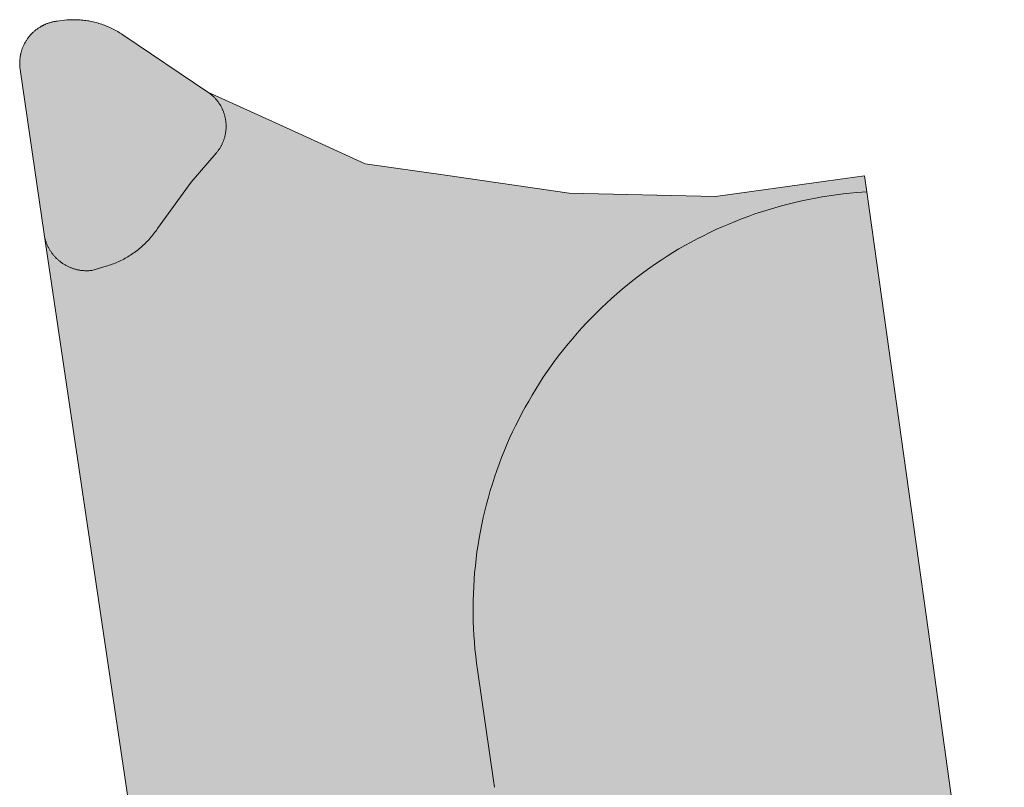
# Model space of a CAD drawing. Extents: x 97094 to 109644, y 463509 to 471969.
# Tile 37 of 256: x 99565 to 99575, y 467490 to 467498. Entities that reach past the tile are written whole.
import ezdxf

# ---------------------------------------------------------------- set-up
doc = ezdxf.new("R2010")
doc.units = 0
doc.layers.add('109 Onkruidbestrijding elementen', color=6, linetype='Continuous', lineweight=20, true_color=0xff00ff)

msp = doc.modelspace()

# ---------------------------------------------------------------- hatches: boundary and pattern name
at = {"layer": '109 Onkruidbestrijding elementen', "true_color": 0xff00ff}
for points in [[(99566.561, 467497.273), (99565.664, 467497.877), (99565.651, 467497.886), (99565.638, 467497.894), (99565.625, 467497.902), (99565.611, 467497.91), (99565.598, 467497.918), (99565.584, 467497.925), (99565.57, 467497.932), (99565.557, 467497.939), (99565.543, 467497.946), (99565.528, 467497.953), (99565.514, 467497.959), (99565.5, 467497.965), (99565.486, 467497.971), (99565.471, 467497.977), (99565.456, 467497.982), (99565.442, 467497.987), (99565.427, 467497.992), (99565.412, 467497.996), (99565.397, 467498.001), (99565.382, 467498.005), (99565.367, 467498.009), (99565.352, 467498.012), (99565.337, 467498.016), (99565.322, 467498.019), (99565.306, 467498.022), (99565.291, 467498.024), (99565.276, 467498.027), (99565.26, 467498.029), (99565.245, 467498.03), (99565.229, 467498.032), (99565.214, 467498.033), (99565.198, 467498.034), (99565.183, 467498.035), (99565.167, 467498.035), (99565.152, 467498.036), (99565.136, 467498.036), (99565.121, 467498.035), (99565.105, 467498.035), (99565.09, 467498.034), (99565.074, 467498.033), (99564.974, 467498.021), (99564.967, 467498.02), (99564.959, 467498.019), (99564.952, 467498.018), (99564.944, 467498.017), (99564.937, 467498.015), (99564.93, 467498.014), (99564.922, 467498.012), (99564.915, 467498.01), (99564.908, 467498.008), (99564.901, 467498.006), (99564.894, 467498.004), (99564.887, 467498.002), (99564.879, 467498), (99564.872, 467497.997), (99564.865, 467497.994), (99564.858, 467497.992), (99564.851, 467497.989), (99564.845, 467497.986), (99564.838, 467497.983), (99564.831, 467497.98), (99564.824, 467497.976), (99564.818, 467497.973), (99564.811, 467497.969), (99564.805, 467497.966), (99564.798, 467497.962), (99564.792, 467497.958), (99564.785, 467497.954), (99564.779, 467497.95), (99564.773, 467497.946), (99564.767, 467497.942), (99564.761, 467497.937), (99564.755, 467497.933), (99564.749, 467497.928), (99564.743, 467497.924), (99564.737, 467497.919), (99564.731, 467497.914), (99564.726, 467497.909), (99564.72, 467497.904), (99564.715, 467497.899), (99564.71, 467497.894), (99564.704, 467497.889), (99564.699, 467497.883), (99564.694, 467497.878), (99564.689, 467497.872), (99564.684, 467497.866), (99564.679, 467497.861), (99564.675, 467497.855), (99564.67, 467497.849), (99564.666, 467497.843), (99564.661, 467497.837), (99564.657, 467497.831), (99564.653, 467497.825), (99564.648, 467497.818), (99564.644, 467497.812), (99564.641, 467497.806), (99564.637, 467497.799), (99564.633, 467497.793), (99564.63, 467497.786), (99564.626, 467497.78), (99564.623, 467497.773), (99564.62, 467497.766), (99564.616, 467497.759), (99564.613, 467497.753), (99564.611, 467497.746), (99564.608, 467497.739), (99564.605, 467497.732), (99564.603, 467497.725), (99564.6, 467497.718), (99564.598, 467497.71), (99564.596, 467497.703), (99564.594, 467497.696), (99564.592, 467497.689), (99564.59, 467497.682), (99564.588, 467497.674), (99564.587, 467497.667), (99564.585, 467497.66), (99564.584, 467497.652), (99564.583, 467497.645), (99564.581, 467497.638), (99564.581, 467497.63), (99564.58, 467497.623), (99564.579, 467497.615), (99564.578, 467497.608), (99564.578, 467497.6), (99564.578, 467497.593), (99564.577, 467497.586), (99564.577, 467497.578), (99564.577, 467497.571), (99564.577, 467497.563), (99564.578, 467497.556), (99564.578, 467497.548), (99564.579, 467497.541), (99564.579, 467497.533), (99564.58, 467497.526), (99564.581, 467497.518), (99564.582, 467497.511), (99564.835, 467495.775), (99564.836, 467495.768), (99564.837, 467495.76), (99564.839, 467495.753), (99564.84, 467495.745), (99564.842, 467495.738), (99564.844, 467495.731), (99564.846, 467495.723), (99564.848, 467495.716), (99564.85, 467495.709), (99564.852, 467495.702), (99564.855, 467495.695), (99564.857, 467495.688), (99564.86, 467495.681), (99564.862, 467495.674), (99564.865, 467495.667), (99564.868, 467495.66), (99564.871, 467495.653), (99564.875, 467495.646), (99564.878, 467495.639), (99564.881, 467495.633), (99564.885, 467495.626), (99564.888, 467495.619), (99564.892, 467495.613), (99564.896, 467495.606), (99564.9, 467495.6), (99564.904, 467495.594), (99564.908, 467495.587), (99564.912, 467495.581), (99564.917, 467495.575), (99564.921, 467495.569), (99564.926, 467495.563), (99564.931, 467495.557), (99564.935, 467495.551), (99564.94, 467495.546), (99564.945, 467495.54), (99564.95, 467495.534), (99564.955, 467495.529), (99564.961, 467495.523), (99564.966, 467495.518), (99564.971, 467495.513), (99564.977, 467495.508), (99564.983, 467495.503), (99564.988, 467495.498), (99564.994, 467495.493), (99565, 467495.488), (99565.006, 467495.484), (99565.012, 467495.479), (99565.018, 467495.475), (99565.024, 467495.47), (99565.03, 467495.466), (99565.036, 467495.462), (99565.043, 467495.458), (99565.049, 467495.454), (99565.056, 467495.45), (99565.062, 467495.446), (99565.069, 467495.443), (99565.075, 467495.439), (99565.082, 467495.436), (99565.089, 467495.432), (99565.096, 467495.429), (99565.103, 467495.426), (99565.109, 467495.423), (99565.116, 467495.42), (99565.123, 467495.418), (99565.131, 467495.415), (99565.138, 467495.413), (99565.145, 467495.41), (99565.152, 467495.408), (99565.159, 467495.406), (99565.166, 467495.404), (99565.174, 467495.402), (99565.181, 467495.4), (99565.188, 467495.399), (99565.196, 467495.397), (99565.203, 467495.396), (99565.211, 467495.395), (99565.218, 467495.393), (99565.225, 467495.392), (99565.233, 467495.391), (99565.24, 467495.391), (99565.248, 467495.39), (99565.255, 467495.39), (99565.263, 467495.389), (99565.27, 467495.389), (99565.278, 467495.389), (99565.285, 467495.389), (99565.293, 467495.389), (99565.301, 467495.389), (99565.308, 467495.389), (99565.316, 467495.39), (99565.323, 467495.39), (99565.331, 467495.391), (99565.338, 467495.392), (99565.489, 467495.436), (99565.505, 467495.441), (99565.521, 467495.446), (99565.537, 467495.451), (99565.553, 467495.457), (99565.568, 467495.463), (99565.584, 467495.469), (99565.599, 467495.475), (99565.615, 467495.482), (99565.63, 467495.489), (99565.645, 467495.496), (99565.66, 467495.504), (99565.675, 467495.512), (99565.69, 467495.52), (99565.704, 467495.528), (99565.719, 467495.536), (99565.733, 467495.545), (99565.747, 467495.554), (99565.761, 467495.563), (99565.775, 467495.573), (99565.789, 467495.582), (99565.802, 467495.592), (99565.816, 467495.602), (99565.829, 467495.613), (99565.842, 467495.624), (99565.854, 467495.634), (99565.867, 467495.645), (99565.879, 467495.657), (99565.892, 467495.668), (99565.904, 467495.68), (99565.915, 467495.692), (99565.927, 467495.704), (99565.938, 467495.716), (99565.95, 467495.729), (99565.961, 467495.741), (99565.971, 467495.754), (99565.982, 467495.767), (99565.992, 467495.78), (99566.002, 467495.794), (99566.012, 467495.807), (99566.022, 467495.821), (99566.031, 467495.835), (99566.385, 467496.322), (99566.648, 467496.627), (99566.653, 467496.633), (99566.657, 467496.638), (99566.662, 467496.644), (99566.666, 467496.649), (99566.67, 467496.655), (99566.675, 467496.661), (99566.679, 467496.667), (99566.683, 467496.673), (99566.687, 467496.679), (99566.69, 467496.685), (99566.694, 467496.692), (99566.698, 467496.698), (99566.701, 467496.704), (99566.705, 467496.71), (99566.708, 467496.717), (99566.711, 467496.723), (99566.714, 467496.73), (99566.717, 467496.737), (99566.72, 467496.743), (99566.723, 467496.75), (99566.725, 467496.757), (99566.728, 467496.763), (99566.73, 467496.77), (99566.733, 467496.777), (99566.735, 467496.784), (99566.737, 467496.791), (99566.739, 467496.798), (99566.741, 467496.805), (99566.742, 467496.812), (99566.744, 467496.819), (99566.745, 467496.826), (99566.747, 467496.833), (99566.748, 467496.84), (99566.749, 467496.847), (99566.75, 467496.854), (99566.751, 467496.862), (99566.752, 467496.869), (99566.752, 467496.876), (99566.753, 467496.883), (99566.753, 467496.89), (99566.754, 467496.898), (99566.754, 467496.905), (99566.754, 467496.912), (99566.754, 467496.919), (99566.754, 467496.926), (99566.753, 467496.934), (99566.753, 467496.941), (99566.752, 467496.948), (99566.752, 467496.955), (99566.751, 467496.962), (99566.75, 467496.97), (99566.749, 467496.977), (99566.748, 467496.984), (99566.747, 467496.991), (99566.745, 467496.998), (99566.744, 467497.005), (99566.742, 467497.012), (99566.74, 467497.019), (99566.739, 467497.026), (99566.737, 467497.033), (99566.735, 467497.04), (99566.732, 467497.047), (99566.73, 467497.054), (99566.728, 467497.061), (99566.725, 467497.067), (99566.722, 467497.074), (99566.72, 467497.081), (99566.717, 467497.087), (99566.714, 467497.094), (99566.711, 467497.101), (99566.708, 467497.107), (99566.704, 467497.113), (99566.701, 467497.12), (99566.697, 467497.126), (99566.694, 467497.132), (99566.69, 467497.139), (99566.686, 467497.145), (99566.682, 467497.151), (99566.678, 467497.157), (99566.674, 467497.163), (99566.67, 467497.169), (99566.666, 467497.174), (99566.661, 467497.18), (99566.657, 467497.186), (99566.652, 467497.191), (99566.647, 467497.197), (99566.643, 467497.202), (99566.638, 467497.208), (99566.633, 467497.213), (99566.628, 467497.218), (99566.623, 467497.223), (99566.617, 467497.228), (99566.612, 467497.233), (99566.607, 467497.238), (99566.601, 467497.242), (99566.596, 467497.247), (99566.59, 467497.252), (99566.584, 467497.256), (99566.579, 467497.26), (99566.573, 467497.265), (99566.567, 467497.269), (99566.561, 467497.273)], [(99566.031, 467495.835), (99566.022, 467495.821), (99566.012, 467495.807), (99566.002, 467495.794), (99565.992, 467495.78), (99565.982, 467495.767), (99565.971, 467495.754), (99565.961, 467495.741), (99565.95, 467495.729), (99565.938, 467495.716), (99565.927, 467495.704), (99565.915, 467495.692), (99565.904, 467495.68), (99565.892, 467495.668), (99565.879, 467495.657), (99565.867, 467495.645), (99565.854, 467495.634), (99565.842, 467495.624), (99565.829, 467495.613), (99565.816, 467495.602), (99565.802, 467495.592), (99565.789, 467495.582), (99565.775, 467495.573), (99565.761, 467495.563), (99565.747, 467495.554), (99565.733, 467495.545), (99565.719, 467495.536), (99565.704, 467495.528), (99565.69, 467495.52), (99565.675, 467495.512), (99565.66, 467495.504), (99565.645, 467495.496), (99565.63, 467495.489), (99565.615, 467495.482), (99565.599, 467495.475), (99565.584, 467495.469), (99565.568, 467495.463), (99565.553, 467495.457), (99565.537, 467495.451), (99565.521, 467495.446), (99565.505, 467495.441), (99565.489, 467495.436), (99565.338, 467495.392), (99565.331, 467495.391), (99565.323, 467495.39), (99565.316, 467495.39), (99565.308, 467495.389), (99565.301, 467495.389), (99565.293, 467495.389), (99565.285, 467495.389), (99565.278, 467495.389), (99565.27, 467495.389), (99565.263, 467495.389), (99565.255, 467495.39), (99565.248, 467495.39), (99565.24, 467495.391), (99565.233, 467495.391), (99565.225, 467495.392), (99565.218, 467495.393), (99565.211, 467495.395), (99565.203, 467495.396), (99565.196, 467495.397), (99565.188, 467495.399), (99565.181, 467495.4), (99565.174, 467495.402), (99565.166, 467495.404), (99565.159, 467495.406), (99565.152, 467495.408), (99565.145, 467495.41), (99565.138, 467495.413), (99565.131, 467495.415), (99565.123, 467495.418), (99565.116, 467495.42), (99565.109, 467495.423), (99565.103, 467495.426), (99565.096, 467495.429), (99565.089, 467495.432), (99565.082, 467495.436), (99565.075, 467495.439), (99565.069, 467495.443), (99565.062, 467495.446), (99565.056, 467495.45), (99565.049, 467495.454), (99565.043, 467495.458), (99565.036, 467495.462), (99565.03, 467495.466), (99565.024, 467495.47), (99565.018, 467495.475), (99565.012, 467495.479), (99565.006, 467495.484), (99565, 467495.488), (99564.994, 467495.493), (99564.988, 467495.498), (99564.983, 467495.503), (99564.977, 467495.508), (99564.971, 467495.513), (99564.966, 467495.518), (99564.961, 467495.523), (99564.955, 467495.529), (99564.95, 467495.534), (99564.945, 467495.54), (99564.94, 467495.546), (99564.935, 467495.551), (99564.931, 467495.557), (99564.926, 467495.563), (99564.921, 467495.569), (99564.917, 467495.575), (99564.912, 467495.581), (99564.908, 467495.587), (99564.904, 467495.594), (99564.9, 467495.6), (99564.896, 467495.606), (99564.892, 467495.613), (99564.888, 467495.619), (99564.885, 467495.626), (99564.881, 467495.633), (99564.878, 467495.639), (99564.875, 467495.646), (99564.871, 467495.653), (99564.868, 467495.66), (99564.865, 467495.667), (99564.862, 467495.674), (99564.86, 467495.681), (99564.857, 467495.688), (99564.855, 467495.695), (99564.852, 467495.702), (99564.85, 467495.709), (99564.848, 467495.716), (99564.846, 467495.723), (99564.844, 467495.731), (99564.842, 467495.738), (99564.84, 467495.745), (99564.839, 467495.753), (99564.837, 467495.76), (99564.836, 467495.768), (99564.835, 467495.775), (99565.812, 467489.199), (99568.335, 467482.33), (99568.333, 467482.346), (99568.331, 467482.363), (99568.33, 467482.379), (99568.328, 467482.396), (99568.327, 467482.412), (99568.327, 467482.428), (99568.326, 467482.445), (99568.326, 467482.461), (99568.326, 467482.478), (99568.327, 467482.494), (99568.327, 467482.511), (99568.328, 467482.527), (99568.329, 467482.544), (99568.331, 467482.56), (99568.333, 467482.576), (99568.335, 467482.593), (99568.337, 467482.609), (99568.339, 467482.625), (99568.342, 467482.642), (99568.345, 467482.658), (99568.349, 467482.674), (99568.352, 467482.69), (99568.356, 467482.706), (99568.36, 467482.722), (99568.365, 467482.738), (99568.369, 467482.754), (99568.374, 467482.769), (99568.38, 467482.785), (99568.385, 467482.8), (99568.391, 467482.816), (99568.397, 467482.831), (99568.403, 467482.847), (99568.409, 467482.862), (99568.416, 467482.877), (99568.423, 467482.892), (99568.43, 467482.906), (99568.438, 467482.921), (99568.445, 467482.936), (99568.453, 467482.95), (99568.461, 467482.964), (99568.47, 467482.979), (99568.479, 467482.993), (99568.487, 467483.007), (99568.496, 467483.02), (99568.506, 467483.034), (99568.515, 467483.047), (99568.525, 467483.061), (99568.535, 467483.074), (99568.545, 467483.087), (99568.556, 467483.099), (99568.566, 467483.112), (99568.577, 467483.124), (99568.588, 467483.137), (99568.599, 467483.149), (99568.611, 467483.16), (99568.623, 467483.172), (99568.634, 467483.184), (99568.646, 467483.195), (99568.659, 467483.206), (99568.671, 467483.217), (99568.683, 467483.228), (99568.696, 467483.238), (99568.709, 467483.248), (99568.722, 467483.258), (99568.735, 467483.268), (99568.749, 467483.278), (99568.762, 467483.287), (99568.776, 467483.296), (99568.79, 467483.305), (99568.804, 467483.314), (99568.818, 467483.322), (99568.832, 467483.33), (99568.847, 467483.338), (99568.861, 467483.346), (99568.876, 467483.354), (99568.891, 467483.361), (99568.906, 467483.368), (99568.921, 467483.375), (99568.936, 467483.381), (99568.951, 467483.388), (99568.966, 467483.394), (99568.982, 467483.399), (99568.997, 467483.405), (99569.013, 467483.41), (99569.029, 467483.415), (99569.044, 467483.42), (99569.06, 467483.424), (99569.076, 467483.428), (99569.092, 467483.432), (99569.108, 467483.436), (99569.124, 467483.439), (99569.14, 467483.443), (99569.157, 467483.445), (99569.173, 467483.448), (99569.189, 467483.45), (99569.206, 467483.452), (99569.222, 467483.454), (99569.238, 467483.456), (99569.255, 467483.457), (99569.271, 467483.458), (99569.288, 467483.459), (99569.304, 467483.459), (99569.321, 467483.459), (99569.337, 467483.459), (99569.354, 467483.459), (99569.37, 467483.458), (99569.386, 467483.457), (99569.403, 467483.456), (99569.419, 467483.455), (99569.436, 467483.453), (99569.452, 467483.451), (99569.468, 467483.449), (99569.485, 467483.446), (99569.501, 467483.443), (99569.517, 467483.44), (99569.533, 467483.437), (99569.549, 467483.433), (99569.565, 467483.429), (99569.581, 467483.425), (99569.597, 467483.421), (99569.613, 467483.416), (99569.629, 467483.411), (99569.644, 467483.406), (99569.66, 467483.4), (99569.675, 467483.395), (99569.691, 467483.389), (99569.706, 467483.383), (99569.721, 467483.376), (99569.736, 467483.369), (99569.751, 467483.362), (99569.766, 467483.355), (99569.78, 467483.348), (99569.795, 467483.34), (99569.908, 467483.285), (99570.021, 467483.231), (99570.135, 467483.179), (99570.251, 467483.13), (99570.367, 467483.082), (99570.483, 467483.037), (99570.601, 467482.993), (99570.719, 467482.951), (99570.838, 467482.912), (99570.958, 467482.874), (99571.078, 467482.839), (99571.199, 467482.805), (99571.321, 467482.774), (99571.443, 467482.744), (99571.565, 467482.717), (99571.688, 467482.692), (99571.811, 467482.669), (99571.935, 467482.648), (99572.059, 467482.629), (99572.183, 467482.613), (99572.308, 467482.598), (99572.433, 467482.586), (99572.558, 467482.575), (99572.683, 467482.567), (99572.808, 467482.561), (99572.934, 467482.557), (99573.059, 467482.555), (99573.184, 467482.556), (99573.31, 467482.558), (99573.435, 467482.563), (99573.56, 467482.57), (99573.686, 467482.579), (99573.811, 467482.59), (99573.935, 467482.603), (99574.06, 467482.619), (99574.184, 467482.636), (99575.363, 467482.812), (99574.892, 467486.308), (99574.598, 467486.266), (99574.525, 467486.256), (99574.451, 467486.247), (99574.377, 467486.24), (99574.304, 467486.234), (99574.23, 467486.229), (99574.156, 467486.225), (99574.082, 467486.222), (99574.008, 467486.221), (99573.934, 467486.221), (99573.86, 467486.222), (99573.786, 467486.224), (99573.712, 467486.228), (99573.638, 467486.233), (99573.564, 467486.239), (99573.491, 467486.246), (99573.417, 467486.255), (99573.344, 467486.265), (99573.27, 467486.276), (99573.197, 467486.288), (99573.125, 467486.301), (99573.052, 467486.316), (99572.98, 467486.332), (99572.908, 467486.349), (99572.836, 467486.367), (99572.765, 467486.387), (99572.693, 467486.407), (99572.623, 467486.429), (99572.552, 467486.452), (99572.482, 467486.476), (99572.413, 467486.502), (99572.344, 467486.528), (99572.275, 467486.556), (99572.207, 467486.585), (99572.139, 467486.614), (99572.072, 467486.645), (99572.005, 467486.678), (99571.939, 467486.711), (99571.873, 467486.745), (99571.808, 467486.781), (99571.744, 467486.817), (99571.68, 467486.855), (99571.617, 467486.893), (99571.555, 467486.933), (99571.493, 467486.974), (99571.432, 467487.016), (99571.371, 467487.059), (99571.312, 467487.102), (99571.253, 467487.147), (99571.194, 467487.193), (99571.137, 467487.24), (99571.08, 467487.287), (99571.025, 467487.336), (99570.97, 467487.385), (99570.915, 467487.436), (99570.862, 467487.487), (99570.81, 467487.539), (99570.758, 467487.592), (99570.707, 467487.646), (99570.657, 467487.701), (99570.609, 467487.757), (99570.561, 467487.813), (99570.514, 467487.87), (99570.468, 467487.928), (99570.422, 467487.987), (99570.378, 467488.047), (99570.335, 467488.107), (99570.293, 467488.168), (99570.252, 467488.229), (99570.212, 467488.292), (99570.173, 467488.355), (99570.135, 467488.418), (99570.098, 467488.482), (99570.063, 467488.547), (99570.028, 467488.613), (99569.994, 467488.679), (99569.962, 467488.745), (99569.931, 467488.812), (99569.9, 467488.88), (99569.871, 467488.948), (99569.843, 467489.016), (99569.816, 467489.085), (99569.791, 467489.155), (99569.766, 467489.225), (99569.743, 467489.295), (99569.721, 467489.365), (99569.7, 467489.436), (99569.68, 467489.508), (99569.661, 467489.579), (99569.644, 467489.651), (99569.628, 467489.724), (99569.613, 467489.796), (99569.599, 467489.869), (99569.586, 467489.942), (99569.575, 467490.015), (99569.405, 467491.179), (99569.395, 467491.252), (99569.386, 467491.325), (99569.378, 467491.398), (99569.372, 467491.471), (99569.367, 467491.545), (99569.363, 467491.618), (99569.36, 467491.691), (99569.359, 467491.765), (99569.358, 467491.838), (99569.359, 467491.912), (99569.362, 467491.986), (99569.365, 467492.059), (99569.37, 467492.132), (99569.375, 467492.206), (99569.383, 467492.279), (99569.391, 467492.352), (99569.4, 467492.425), (99569.411, 467492.498), (99569.423, 467492.57), (99569.436, 467492.642), (99569.45, 467492.715), (99569.466, 467492.786), (99569.483, 467492.858), (99569.501, 467492.929), (99569.52, 467493), (99569.54, 467493.071), (99569.562, 467493.141), (99569.584, 467493.211), (99569.608, 467493.281), (99569.633, 467493.35), (99569.659, 467493.419), (99569.686, 467493.487), (99569.715, 467493.555), (99569.744, 467493.622), (99569.775, 467493.689), (99569.807, 467493.755), (99569.84, 467493.821), (99569.873, 467493.886), (99569.908, 467493.951), (99569.945, 467494.015), (99569.982, 467494.078), (99570.02, 467494.141), (99570.059, 467494.203), (99570.099, 467494.265), (99570.141, 467494.326), (99570.183, 467494.386), (99570.226, 467494.445), (99570.271, 467494.504), (99570.316, 467494.562), (99570.362, 467494.619), (99570.409, 467494.676), (99570.457, 467494.731), (99570.507, 467494.786), (99570.556, 467494.84), (99570.607, 467494.893), (99570.659, 467494.945), (99570.712, 467494.997), (99570.765, 467495.047), (99570.819, 467495.097), (99570.874, 467495.146), (99570.93, 467495.193), (99570.987, 467495.24), (99571.044, 467495.286), (99571.102, 467495.331), (99571.161, 467495.375), (99571.221, 467495.418), (99571.281, 467495.46), (99571.343, 467495.501), (99571.404, 467495.541), (99571.467, 467495.58), (99571.53, 467495.618), (99571.593, 467495.654), (99571.658, 467495.69), (99571.722, 467495.725), (99571.788, 467495.758), (99571.854, 467495.791), (99571.92, 467495.822), (99571.987, 467495.852), (99572.055, 467495.881), (99572.123, 467495.909), (99572.191, 467495.936), (99572.26, 467495.962), (99572.33, 467495.987), (99572.399, 467496.01), (99572.469, 467496.032), (99572.54, 467496.053), (99572.611, 467496.073), (99572.682, 467496.092), (99572.753, 467496.109), (99572.825, 467496.126), (99572.897, 467496.141), (99572.969, 467496.155), (99573.041, 467496.168), (99573.114, 467496.179), (99573.187, 467496.189), (99573.26, 467496.198), (99573.333, 467496.206), (99573.406, 467496.213), (99573.51, 467496.221), (99573.487, 467496.389), (99573.079, 467496.333), (99571.914, 467496.173), (99570.372, 467496.208), (99569.069, 467496.395), (99568.222, 467496.517), (99567.392, 467496.895), (99566.561, 467497.273), (99566.567, 467497.269), (99566.573, 467497.265), (99566.579, 467497.26), (99566.584, 467497.256), (99566.59, 467497.252), (99566.596, 467497.247), (99566.601, 467497.242), (99566.607, 467497.238), (99566.612, 467497.233), (99566.617, 467497.228), (99566.623, 467497.223), (99566.628, 467497.218), (99566.633, 467497.213), (99566.638, 467497.208), (99566.643, 467497.202), (99566.647, 467497.197), (99566.652, 467497.191), (99566.657, 467497.186), (99566.661, 467497.18), (99566.666, 467497.174), (99566.67, 467497.169), (99566.674, 467497.163), (99566.678, 467497.157), (99566.682, 467497.151), (99566.686, 467497.145), (99566.69, 467497.139), (99566.694, 467497.132), (99566.697, 467497.126), (99566.701, 467497.12), (99566.704, 467497.113), (99566.708, 467497.107), (99566.711, 467497.101), (99566.714, 467497.094), (99566.717, 467497.087), (99566.72, 467497.081), (99566.722, 467497.074), (99566.725, 467497.067), (99566.728, 467497.061), (99566.73, 467497.054), (99566.732, 467497.047), (99566.735, 467497.04), (99566.737, 467497.033), (99566.739, 467497.026), (99566.74, 467497.019), (99566.742, 467497.012), (99566.744, 467497.005), (99566.745, 467496.998), (99566.747, 467496.991), (99566.748, 467496.984), (99566.749, 467496.977), (99566.75, 467496.97), (99566.751, 467496.962), (99566.752, 467496.955), (99566.752, 467496.948), (99566.753, 467496.941), (99566.753, 467496.934), (99566.754, 467496.926), (99566.754, 467496.919), (99566.754, 467496.912), (99566.754, 467496.905), (99566.754, 467496.898), (99566.753, 467496.89), (99566.753, 467496.883), (99566.752, 467496.876), (99566.752, 467496.869), (99566.751, 467496.862), (99566.75, 467496.854), (99566.749, 467496.847), (99566.748, 467496.84), (99566.747, 467496.833), (99566.745, 467496.826), (99566.744, 467496.819), (99566.742, 467496.812), (99566.741, 467496.805), (99566.739, 467496.798), (99566.737, 467496.791), (99566.735, 467496.784), (99566.733, 467496.777), (99566.73, 467496.77), (99566.728, 467496.763), (99566.725, 467496.757), (99566.723, 467496.75), (99566.72, 467496.743), (99566.717, 467496.737), (99566.714, 467496.73), (99566.711, 467496.723), (99566.708, 467496.717), (99566.705, 467496.71), (99566.701, 467496.704), (99566.698, 467496.698), (99566.694, 467496.692), (99566.69, 467496.685), (99566.687, 467496.679), (99566.683, 467496.673), (99566.679, 467496.667), (99566.675, 467496.661), (99566.67, 467496.655), (99566.666, 467496.649), (99566.662, 467496.644), (99566.657, 467496.638), (99566.653, 467496.633), (99566.648, 467496.627), (99566.385, 467496.322), (99566.031, 467495.835)], [(99569.405, 467491.179), (99569.575, 467490.015), (99569.586, 467489.942), (99569.599, 467489.869), (99569.613, 467489.796), (99569.628, 467489.724), (99569.644, 467489.651), (99569.661, 467489.579), (99569.68, 467489.508), (99569.7, 467489.436), (99569.721, 467489.365), (99569.743, 467489.295), (99569.766, 467489.225), (99569.791, 467489.155), (99569.816, 467489.085), (99569.843, 467489.016), (99569.871, 467488.948), (99569.9, 467488.88), (99569.931, 467488.812), (99569.962, 467488.745), (99569.994, 467488.679), (99570.028, 467488.613), (99570.063, 467488.547), (99570.098, 467488.482), (99570.135, 467488.418), (99570.173, 467488.355), (99570.212, 467488.292), (99570.252, 467488.229), (99570.293, 467488.168), (99570.335, 467488.107), (99570.378, 467488.047), (99570.422, 467487.987), (99570.468, 467487.928), (99570.514, 467487.87), (99570.561, 467487.813), (99570.609, 467487.757), (99570.657, 467487.701), (99570.707, 467487.646), (99570.758, 467487.592), (99570.81, 467487.539), (99570.862, 467487.487), (99570.915, 467487.436), (99570.97, 467487.385), (99571.025, 467487.336), (99571.08, 467487.287), (99571.137, 467487.24), (99571.194, 467487.193), (99571.253, 467487.147), (99571.312, 467487.102), (99571.371, 467487.059), (99571.432, 467487.016), (99571.493, 467486.974), (99571.555, 467486.933), (99571.617, 467486.893), (99571.68, 467486.855), (99571.744, 467486.817), (99571.808, 467486.781), (99571.873, 467486.745), (99571.939, 467486.711), (99572.005, 467486.678), (99572.072, 467486.645), (99572.139, 467486.614), (99572.207, 467486.585), (99572.275, 467486.556), (99572.344, 467486.528), (99572.413, 467486.502), (99572.482, 467486.476), (99572.552, 467486.452), (99572.623, 467486.429), (99572.693, 467486.407), (99572.765, 467486.387), (99572.836, 467486.367), (99572.908, 467486.349), (99572.98, 467486.332), (99573.052, 467486.316), (99573.125, 467486.301), (99573.197, 467486.288), (99573.27, 467486.276), (99573.344, 467486.265), (99573.417, 467486.255), (99573.491, 467486.246), (99573.564, 467486.239), (99573.638, 467486.233), (99573.712, 467486.228), (99573.786, 467486.224), (99573.86, 467486.222), (99573.934, 467486.221), (99574.008, 467486.221), (99574.082, 467486.222), (99574.156, 467486.225), (99574.23, 467486.229), (99574.304, 467486.234), (99574.377, 467486.24), (99574.451, 467486.247), (99574.525, 467486.256), (99574.598, 467486.266), (99574.892, 467486.308), (99574.162, 467491.582), (99573.51, 467496.221), (99573.406, 467496.213), (99573.333, 467496.206), (99573.26, 467496.198), (99573.187, 467496.189), (99573.114, 467496.179), (99573.041, 467496.168), (99572.969, 467496.155), (99572.897, 467496.141), (99572.825, 467496.126), (99572.753, 467496.109), (99572.682, 467496.092), (99572.611, 467496.073), (99572.54, 467496.053), (99572.469, 467496.032), (99572.399, 467496.01), (99572.33, 467495.987), (99572.26, 467495.962), (99572.191, 467495.936), (99572.123, 467495.909), (99572.055, 467495.881), (99571.987, 467495.852), (99571.92, 467495.822), (99571.854, 467495.791), (99571.788, 467495.758), (99571.722, 467495.725), (99571.658, 467495.69), (99571.593, 467495.654), (99571.53, 467495.618), (99571.467, 467495.58), (99571.404, 467495.541), (99571.343, 467495.501), (99571.281, 467495.46), (99571.221, 467495.418), (99571.161, 467495.375), (99571.102, 467495.331), (99571.044, 467495.286), (99570.987, 467495.24), (99570.93, 467495.193), (99570.874, 467495.146), (99570.819, 467495.097), (99570.765, 467495.047), (99570.712, 467494.997), (99570.659, 467494.945), (99570.607, 467494.893), (99570.556, 467494.84), (99570.507, 467494.786), (99570.457, 467494.731), (99570.409, 467494.676), (99570.362, 467494.619), (99570.316, 467494.562), (99570.271, 467494.504), (99570.226, 467494.445), (99570.183, 467494.386), (99570.141, 467494.326), (99570.099, 467494.265), (99570.059, 467494.203), (99570.02, 467494.141), (99569.982, 467494.078), (99569.945, 467494.015), (99569.908, 467493.951), (99569.873, 467493.886), (99569.84, 467493.821), (99569.807, 467493.755), (99569.775, 467493.689), (99569.744, 467493.622), (99569.715, 467493.555), (99569.686, 467493.487), (99569.659, 467493.419), (99569.633, 467493.35), (99569.608, 467493.281), (99569.584, 467493.211), (99569.562, 467493.141), (99569.54, 467493.071), (99569.52, 467493), (99569.501, 467492.929), (99569.483, 467492.858), (99569.466, 467492.786), (99569.45, 467492.715), (99569.436, 467492.642), (99569.423, 467492.57), (99569.411, 467492.498), (99569.4, 467492.425), (99569.391, 467492.352), (99569.383, 467492.279), (99569.375, 467492.206), (99569.37, 467492.132), (99569.365, 467492.059), (99569.362, 467491.986), (99569.359, 467491.912), (99569.358, 467491.838), (99569.359, 467491.765), (99569.36, 467491.691), (99569.363, 467491.618), (99569.367, 467491.545), (99569.372, 467491.471), (99569.378, 467491.398), (99569.386, 467491.325), (99569.395, 467491.252), (99569.405, 467491.179)]]:
    msp.add_hatch(color=6, dxfattribs=at).paths.add_polyline_path(points)

# ---------------------------------------------------------------- linework, layer by layer
at = {"layer": '109 Onkruidbestrijding elementen', "color": 3, "true_color": 0x00ff00}
msp.add_lwpolyline([(99566.561, 467497.273), (99565.664, 467497.877), (99565.651, 467497.886), (99565.638, 467497.894), (99565.625, 467497.902), (99565.611, 467497.91), (99565.598, 467497.918), (99565.584, 467497.925), (99565.57, 467497.932), (99565.557, 467497.939), (99565.543, 467497.946), (99565.528, 467497.953), (99565.514, 467497.959), (99565.5, 467497.965), (99565.486, 467497.971), (99565.471, 467497.977), (99565.456, 467497.982), (99565.442, 467497.987), (99565.427, 467497.992), (99565.412, 467497.996), (99565.397, 467498.001), (99565.382, 467498.005), (99565.367, 467498.009), (99565.352, 467498.012), (99565.337, 467498.016), (99565.322, 467498.019), (99565.306, 467498.022), (99565.291, 467498.024), (99565.276, 467498.027), (99565.26, 467498.029), (99565.245, 467498.03), (99565.229, 467498.032), (99565.214, 467498.033), (99565.198, 467498.034), (99565.183, 467498.035), (99565.167, 467498.035), (99565.152, 467498.036), (99565.136, 467498.036), (99565.121, 467498.035), (99565.105, 467498.035), (99565.09, 467498.034), (99565.074, 467498.033), (99564.974, 467498.021), (99564.967, 467498.02), (99564.959, 467498.019), (99564.952, 467498.018), (99564.944, 467498.017), (99564.937, 467498.015), (99564.93, 467498.014), (99564.922, 467498.012), (99564.915, 467498.01), (99564.908, 467498.008), (99564.901, 467498.006), (99564.894, 467498.004), (99564.887, 467498.002), (99564.879, 467498), (99564.872, 467497.997), (99564.865, 467497.994), (99564.858, 467497.992), (99564.851, 467497.989), (99564.845, 467497.986), (99564.838, 467497.983), (99564.831, 467497.98), (99564.824, 467497.976), (99564.818, 467497.973), (99564.811, 467497.969), (99564.805, 467497.966), (99564.798, 467497.962), (99564.792, 467497.958), (99564.785, 467497.954), (99564.779, 467497.95), (99564.773, 467497.946), (99564.767, 467497.942), (99564.761, 467497.937), (99564.755, 467497.933), (99564.749, 467497.928), (99564.743, 467497.924), (99564.737, 467497.919), (99564.731, 467497.914), (99564.726, 467497.909), (99564.72, 467497.904), (99564.715, 467497.899), (99564.71, 467497.894), (99564.704, 467497.889), (99564.699, 467497.883), (99564.694, 467497.878), (99564.689, 467497.872), (99564.684, 467497.866), (99564.679, 467497.861), (99564.675, 467497.855), (99564.67, 467497.849), (99564.666, 467497.843), (99564.661, 467497.837), (99564.657, 467497.831), (99564.653, 467497.825), (99564.648, 467497.818), (99564.644, 467497.812), (99564.641, 467497.806), (99564.637, 467497.799), (99564.633, 467497.793), (99564.63, 467497.786), (99564.626, 467497.78), (99564.623, 467497.773), (99564.62, 467497.766), (99564.616, 467497.759), (99564.613, 467497.753), (99564.611, 467497.746), (99564.608, 467497.739), (99564.605, 467497.732), (99564.603, 467497.725), (99564.6, 467497.718), (99564.598, 467497.71), (99564.596, 467497.703), (99564.594, 467497.696), (99564.592, 467497.689), (99564.59, 467497.682), (99564.588, 467497.674), (99564.587, 467497.667), (99564.585, 467497.66), (99564.584, 467497.652), (99564.583, 467497.645), (99564.581, 467497.638), (99564.581, 467497.63), (99564.58, 467497.623), (99564.579, 467497.615), (99564.578, 467497.608), (99564.578, 467497.6), (99564.578, 467497.593), (99564.577, 467497.586), (99564.577, 467497.578), (99564.577, 467497.571), (99564.577, 467497.563), (99564.578, 467497.556), (99564.578, 467497.548), (99564.579, 467497.541), (99564.579, 467497.533), (99564.58, 467497.526), (99564.581, 467497.518), (99564.582, 467497.511), (99564.835, 467495.775), (99564.836, 467495.768), (99564.837, 467495.76), (99564.839, 467495.753), (99564.84, 467495.745), (99564.842, 467495.738), (99564.844, 467495.731), (99564.846, 467495.723), (99564.848, 467495.716), (99564.85, 467495.709), (99564.852, 467495.702), (99564.855, 467495.695), (99564.857, 467495.688), (99564.86, 467495.681), (99564.862, 467495.674), (99564.865, 467495.667), (99564.868, 467495.66), (99564.871, 467495.653), (99564.875, 467495.646), (99564.878, 467495.639), (99564.881, 467495.633), (99564.885, 467495.626), (99564.888, 467495.619), (99564.892, 467495.613), (99564.896, 467495.606), (99564.9, 467495.6), (99564.904, 467495.594), (99564.908, 467495.587), (99564.912, 467495.581), (99564.917, 467495.575), (99564.921, 467495.569), (99564.926, 467495.563), (99564.931, 467495.557), (99564.935, 467495.551), (99564.94, 467495.546), (99564.945, 467495.54), (99564.95, 467495.534), (99564.955, 467495.529), (99564.961, 467495.523), (99564.966, 467495.518), (99564.971, 467495.513), (99564.977, 467495.508), (99564.983, 467495.503), (99564.988, 467495.498), (99564.994, 467495.493), (99565, 467495.488), (99565.006, 467495.484), (99565.012, 467495.479), (99565.018, 467495.475), (99565.024, 467495.47), (99565.03, 467495.466), (99565.036, 467495.462), (99565.043, 467495.458), (99565.049, 467495.454), (99565.056, 467495.45), (99565.062, 467495.446), (99565.069, 467495.443), (99565.075, 467495.439), (99565.082, 467495.436), (99565.089, 467495.432), (99565.096, 467495.429), (99565.103, 467495.426), (99565.109, 467495.423), (99565.116, 467495.42), (99565.123, 467495.418), (99565.131, 467495.415), (99565.138, 467495.413), (99565.145, 467495.41), (99565.152, 467495.408), (99565.159, 467495.406), (99565.166, 467495.404), (99565.174, 467495.402), (99565.181, 467495.4), (99565.188, 467495.399), (99565.196, 467495.397), (99565.203, 467495.396), (99565.211, 467495.395), (99565.218, 467495.393), (99565.225, 467495.392), (99565.233, 467495.391), (99565.24, 467495.391), (99565.248, 467495.39), (99565.255, 467495.39), (99565.263, 467495.389), (99565.27, 467495.389), (99565.278, 467495.389), (99565.285, 467495.389), (99565.293, 467495.389), (99565.301, 467495.389), (99565.308, 467495.389), (99565.316, 467495.39), (99565.323, 467495.39), (99565.331, 467495.391), (99565.338, 467495.392), (99565.489, 467495.436), (99565.505, 467495.441), (99565.521, 467495.446), (99565.537, 467495.451), (99565.553, 467495.457), (99565.568, 467495.463), (99565.584, 467495.469), (99565.599, 467495.475), (99565.615, 467495.482), (99565.63, 467495.489), (99565.645, 467495.496), (99565.66, 467495.504), (99565.675, 467495.512), (99565.69, 467495.52), (99565.704, 467495.528), (99565.719, 467495.536), (99565.733, 467495.545), (99565.747, 467495.554), (99565.761, 467495.563), (99565.775, 467495.573), (99565.789, 467495.582), (99565.802, 467495.592), (99565.816, 467495.602), (99565.829, 467495.613), (99565.842, 467495.624), (99565.854, 467495.634), (99565.867, 467495.645), (99565.879, 467495.657), (99565.892, 467495.668), (99565.904, 467495.68), (99565.915, 467495.692), (99565.927, 467495.704), (99565.938, 467495.716), (99565.95, 467495.729), (99565.961, 467495.741), (99565.971, 467495.754), (99565.982, 467495.767), (99565.992, 467495.78), (99566.002, 467495.794), (99566.012, 467495.807), (99566.022, 467495.821), (99566.031, 467495.835), (99566.385, 467496.322), (99566.648, 467496.627), (99566.653, 467496.633), (99566.657, 467496.638), (99566.662, 467496.644), (99566.666, 467496.649), (99566.67, 467496.655), (99566.675, 467496.661), (99566.679, 467496.667), (99566.683, 467496.673), (99566.687, 467496.679), (99566.69, 467496.685), (99566.694, 467496.692), (99566.698, 467496.698), (99566.701, 467496.704), (99566.705, 467496.71), (99566.708, 467496.717), (99566.711, 467496.723), (99566.714, 467496.73), (99566.717, 467496.737), (99566.72, 467496.743), (99566.723, 467496.75), (99566.725, 467496.757), (99566.728, 467496.763), (99566.73, 467496.77), (99566.733, 467496.777), (99566.735, 467496.784), (99566.737, 467496.791), (99566.739, 467496.798), (99566.741, 467496.805), (99566.742, 467496.812), (99566.744, 467496.819), (99566.745, 467496.826), (99566.747, 467496.833), (99566.748, 467496.84), (99566.749, 467496.847), (99566.75, 467496.854), (99566.751, 467496.862), (99566.752, 467496.869), (99566.752, 467496.876), (99566.753, 467496.883), (99566.753, 467496.89), (99566.754, 467496.898), (99566.754, 467496.905), (99566.754, 467496.912), (99566.754, 467496.919), (99566.754, 467496.926), (99566.753, 467496.934), (99566.753, 467496.941), (99566.752, 467496.948), (99566.752, 467496.955), (99566.751, 467496.962), (99566.75, 467496.97), (99566.749, 467496.977), (99566.748, 467496.984), (99566.747, 467496.991), (99566.745, 467496.998), (99566.744, 467497.005), (99566.742, 467497.012), (99566.74, 467497.019), (99566.739, 467497.026), (99566.737, 467497.033), (99566.735, 467497.04), (99566.732, 467497.047), (99566.73, 467497.054), (99566.728, 467497.061), (99566.725, 467497.067), (99566.722, 467497.074), (99566.72, 467497.081), (99566.717, 467497.087), (99566.714, 467497.094), (99566.711, 467497.101), (99566.708, 467497.107), (99566.704, 467497.113), (99566.701, 467497.12), (99566.697, 467497.126), (99566.694, 467497.132), (99566.69, 467497.139), (99566.686, 467497.145), (99566.682, 467497.151), (99566.678, 467497.157), (99566.674, 467497.163), (99566.67, 467497.169), (99566.666, 467497.174), (99566.661, 467497.18), (99566.657, 467497.186), (99566.652, 467497.191), (99566.647, 467497.197), (99566.643, 467497.202), (99566.638, 467497.208), (99566.633, 467497.213), (99566.628, 467497.218), (99566.623, 467497.223), (99566.617, 467497.228), (99566.612, 467497.233), (99566.607, 467497.238), (99566.601, 467497.242), (99566.596, 467497.247), (99566.59, 467497.252), (99566.584, 467497.256), (99566.579, 467497.26), (99566.573, 467497.265), (99566.567, 467497.269), (99566.561, 467497.273)], close=True, dxfattribs=at)
for points in [[(99569.586, 467489.942), (99569.575, 467490.015), (99569.405, 467491.179), (99569.395, 467491.252), (99569.386, 467491.325), (99569.378, 467491.398), (99569.372, 467491.471), (99569.367, 467491.545), (99569.363, 467491.618), (99569.36, 467491.691), (99569.359, 467491.765), (99569.358, 467491.838), (99569.359, 467491.912), (99569.362, 467491.986), (99569.365, 467492.059), (99569.37, 467492.132), (99569.375, 467492.206), (99569.383, 467492.279), (99569.391, 467492.352), (99569.4, 467492.425), (99569.411, 467492.498), (99569.423, 467492.57), (99569.436, 467492.642), (99569.45, 467492.715), (99569.466, 467492.786), (99569.483, 467492.858), (99569.501, 467492.929), (99569.52, 467493), (99569.54, 467493.071), (99569.562, 467493.141), (99569.584, 467493.211), (99569.608, 467493.281), (99569.633, 467493.35), (99569.659, 467493.419), (99569.686, 467493.487), (99569.715, 467493.555), (99569.744, 467493.622), (99569.775, 467493.689), (99569.807, 467493.755), (99569.84, 467493.821), (99569.873, 467493.886), (99569.908, 467493.951), (99569.945, 467494.015), (99569.982, 467494.078), (99570.02, 467494.141), (99570.059, 467494.203), (99570.099, 467494.265), (99570.141, 467494.326), (99570.183, 467494.386), (99570.226, 467494.445), (99570.271, 467494.504), (99570.316, 467494.562), (99570.362, 467494.619), (99570.409, 467494.676), (99570.457, 467494.731), (99570.507, 467494.786), (99570.556, 467494.84), (99570.607, 467494.893), (99570.659, 467494.945), (99570.712, 467494.997), (99570.765, 467495.047), (99570.819, 467495.097), (99570.874, 467495.146), (99570.93, 467495.193), (99570.987, 467495.24), (99571.044, 467495.286), (99571.102, 467495.331), (99571.161, 467495.375), (99571.221, 467495.418), (99571.281, 467495.46), (99571.343, 467495.501), (99571.404, 467495.541), (99571.467, 467495.58), (99571.53, 467495.618), (99571.593, 467495.654), (99571.658, 467495.69), (99571.722, 467495.725), (99571.788, 467495.758), (99571.854, 467495.791), (99571.92, 467495.822), (99571.987, 467495.852), (99572.055, 467495.881), (99572.123, 467495.909), (99572.191, 467495.936), (99572.26, 467495.962), (99572.33, 467495.987), (99572.399, 467496.01), (99572.469, 467496.032), (99572.54, 467496.053), (99572.611, 467496.073), (99572.682, 467496.092), (99572.753, 467496.109), (99572.825, 467496.126), (99572.897, 467496.141), (99572.969, 467496.155), (99573.041, 467496.168), (99573.114, 467496.179), (99573.187, 467496.189), (99573.26, 467496.198), (99573.333, 467496.206), (99573.406, 467496.213), (99573.51, 467496.221), (99573.487, 467496.389), (99573.079, 467496.333), (99571.914, 467496.173), (99570.372, 467496.208), (99569.069, 467496.395), (99568.222, 467496.517), (99567.392, 467496.895), (99566.561, 467497.273), (99566.567, 467497.269), (99566.573, 467497.265), (99566.579, 467497.26), (99566.584, 467497.256), (99566.59, 467497.252), (99566.596, 467497.247), (99566.601, 467497.242), (99566.607, 467497.238), (99566.612, 467497.233), (99566.617, 467497.228), (99566.623, 467497.223), (99566.628, 467497.218), (99566.633, 467497.213), (99566.638, 467497.208), (99566.643, 467497.202), (99566.647, 467497.197), (99566.652, 467497.191), (99566.657, 467497.186), (99566.661, 467497.18), (99566.666, 467497.174), (99566.67, 467497.169), (99566.674, 467497.163), (99566.678, 467497.157), (99566.682, 467497.151), (99566.686, 467497.145), (99566.69, 467497.139), (99566.694, 467497.132), (99566.697, 467497.126), (99566.701, 467497.12), (99566.704, 467497.113), (99566.708, 467497.107), (99566.711, 467497.101), (99566.714, 467497.094), (99566.717, 467497.087), (99566.72, 467497.081), (99566.722, 467497.074), (99566.725, 467497.067), (99566.728, 467497.061), (99566.73, 467497.054), (99566.732, 467497.047), (99566.735, 467497.04), (99566.737, 467497.033), (99566.739, 467497.026), (99566.74, 467497.019), (99566.742, 467497.012), (99566.744, 467497.005), (99566.745, 467496.998), (99566.747, 467496.991), (99566.748, 467496.984), (99566.749, 467496.977), (99566.75, 467496.97), (99566.751, 467496.962), (99566.752, 467496.955), (99566.752, 467496.948), (99566.753, 467496.941), (99566.753, 467496.934), (99566.754, 467496.926), (99566.754, 467496.919), (99566.754, 467496.912), (99566.754, 467496.905), (99566.754, 467496.898), (99566.753, 467496.89), (99566.753, 467496.883), (99566.752, 467496.876), (99566.752, 467496.869), (99566.751, 467496.862), (99566.75, 467496.854), (99566.749, 467496.847), (99566.748, 467496.84), (99566.747, 467496.833), (99566.745, 467496.826), (99566.744, 467496.819), (99566.742, 467496.812), (99566.741, 467496.805), (99566.739, 467496.798), (99566.737, 467496.791), (99566.735, 467496.784), (99566.733, 467496.777), (99566.73, 467496.77), (99566.728, 467496.763), (99566.725, 467496.757), (99566.723, 467496.75), (99566.72, 467496.743), (99566.717, 467496.737), (99566.714, 467496.73), (99566.711, 467496.723), (99566.708, 467496.717), (99566.705, 467496.71), (99566.701, 467496.704), (99566.698, 467496.698), (99566.694, 467496.692), (99566.69, 467496.685), (99566.687, 467496.679), (99566.683, 467496.673), (99566.679, 467496.667), (99566.675, 467496.661), (99566.67, 467496.655), (99566.666, 467496.649), (99566.662, 467496.644), (99566.657, 467496.638), (99566.653, 467496.633), (99566.648, 467496.627), (99566.385, 467496.322), (99566.031, 467495.835), (99566.031, 467495.835), (99566.022, 467495.821), (99566.012, 467495.807), (99566.002, 467495.794), (99565.992, 467495.78), (99565.982, 467495.767), (99565.971, 467495.754), (99565.961, 467495.741), (99565.95, 467495.729), (99565.938, 467495.716), (99565.927, 467495.704), (99565.915, 467495.692), (99565.904, 467495.68), (99565.892, 467495.668), (99565.879, 467495.657), (99565.867, 467495.645), (99565.854, 467495.634), (99565.842, 467495.624), (99565.829, 467495.613), (99565.816, 467495.602), (99565.802, 467495.592), (99565.789, 467495.582), (99565.775, 467495.573), (99565.761, 467495.563), (99565.747, 467495.554), (99565.733, 467495.545), (99565.719, 467495.536), (99565.704, 467495.528), (99565.69, 467495.52), (99565.675, 467495.512), (99565.66, 467495.504), (99565.645, 467495.496), (99565.63, 467495.489), (99565.615, 467495.482), (99565.599, 467495.475), (99565.584, 467495.469), (99565.568, 467495.463), (99565.553, 467495.457), (99565.537, 467495.451), (99565.521, 467495.446), (99565.505, 467495.441), (99565.489, 467495.436), (99565.338, 467495.392), (99565.331, 467495.391), (99565.323, 467495.39), (99565.316, 467495.39), (99565.308, 467495.389), (99565.301, 467495.389), (99565.293, 467495.389), (99565.285, 467495.389), (99565.278, 467495.389), (99565.27, 467495.389), (99565.263, 467495.389), (99565.255, 467495.39), (99565.248, 467495.39), (99565.24, 467495.391), (99565.233, 467495.391), (99565.225, 467495.392), (99565.218, 467495.393), (99565.211, 467495.395), (99565.203, 467495.396), (99565.196, 467495.397), (99565.188, 467495.399), (99565.181, 467495.4), (99565.174, 467495.402), (99565.166, 467495.404), (99565.159, 467495.406), (99565.152, 467495.408), (99565.145, 467495.41), (99565.138, 467495.413), (99565.131, 467495.415), (99565.123, 467495.418), (99565.116, 467495.42), (99565.109, 467495.423), (99565.103, 467495.426), (99565.096, 467495.429), (99565.089, 467495.432), (99565.082, 467495.436), (99565.075, 467495.439), (99565.069, 467495.443), (99565.062, 467495.446), (99565.056, 467495.45), (99565.049, 467495.454), (99565.043, 467495.458), (99565.036, 467495.462), (99565.03, 467495.466), (99565.024, 467495.47), (99565.018, 467495.475), (99565.012, 467495.479), (99565.006, 467495.484), (99565, 467495.488), (99564.994, 467495.493), (99564.988, 467495.498), (99564.983, 467495.503), (99564.977, 467495.508), (99564.971, 467495.513), (99564.966, 467495.518), (99564.961, 467495.523), (99564.955, 467495.529), (99564.95, 467495.534), (99564.945, 467495.54), (99564.94, 467495.546), (99564.935, 467495.551), (99564.931, 467495.557), (99564.926, 467495.563), (99564.921, 467495.569), (99564.917, 467495.575), (99564.912, 467495.581), (99564.908, 467495.587), (99564.904, 467495.594), (99564.9, 467495.6), (99564.896, 467495.606), (99564.892, 467495.613), (99564.888, 467495.619), (99564.885, 467495.626), (99564.881, 467495.633), (99564.878, 467495.639), (99564.875, 467495.646), (99564.871, 467495.653), (99564.868, 467495.66), (99564.865, 467495.667), (99564.862, 467495.674), (99564.86, 467495.681), (99564.857, 467495.688), (99564.855, 467495.695), (99564.852, 467495.702), (99564.85, 467495.709), (99564.848, 467495.716), (99564.846, 467495.723), (99564.844, 467495.731), (99564.842, 467495.738), (99564.84, 467495.745), (99564.839, 467495.753), (99564.837, 467495.76), (99564.836, 467495.768), (99564.835, 467495.775), (99565.812, 467489.199)], [(99574.892, 467486.308), (99574.162, 467491.582), (99573.51, 467496.221), (99573.406, 467496.213), (99573.333, 467496.206), (99573.26, 467496.198), (99573.187, 467496.189), (99573.114, 467496.179), (99573.041, 467496.168), (99572.969, 467496.155), (99572.897, 467496.141), (99572.825, 467496.126), (99572.753, 467496.109), (99572.682, 467496.092), (99572.611, 467496.073), (99572.54, 467496.053), (99572.469, 467496.032), (99572.399, 467496.01), (99572.33, 467495.987), (99572.26, 467495.962), (99572.191, 467495.936), (99572.123, 467495.909), (99572.055, 467495.881), (99571.987, 467495.852), (99571.92, 467495.822), (99571.854, 467495.791), (99571.788, 467495.758), (99571.722, 467495.725), (99571.658, 467495.69), (99571.593, 467495.654), (99571.53, 467495.618), (99571.467, 467495.58), (99571.404, 467495.541), (99571.343, 467495.501), (99571.281, 467495.46), (99571.221, 467495.418), (99571.161, 467495.375), (99571.102, 467495.331), (99571.044, 467495.286), (99570.987, 467495.24), (99570.93, 467495.193), (99570.874, 467495.146), (99570.819, 467495.097), (99570.765, 467495.047), (99570.712, 467494.997), (99570.659, 467494.945), (99570.607, 467494.893), (99570.556, 467494.84), (99570.507, 467494.786), (99570.457, 467494.731), (99570.409, 467494.676), (99570.362, 467494.619), (99570.316, 467494.562), (99570.271, 467494.504), (99570.226, 467494.445), (99570.183, 467494.386), (99570.141, 467494.326), (99570.099, 467494.265), (99570.059, 467494.203), (99570.02, 467494.141), (99569.982, 467494.078), (99569.945, 467494.015), (99569.908, 467493.951), (99569.873, 467493.886), (99569.84, 467493.821), (99569.807, 467493.755), (99569.775, 467493.689), (99569.744, 467493.622), (99569.715, 467493.555), (99569.686, 467493.487), (99569.659, 467493.419), (99569.633, 467493.35), (99569.608, 467493.281), (99569.584, 467493.211), (99569.562, 467493.141), (99569.54, 467493.071), (99569.52, 467493), (99569.501, 467492.929), (99569.483, 467492.858), (99569.466, 467492.786), (99569.45, 467492.715), (99569.436, 467492.642), (99569.423, 467492.57), (99569.411, 467492.498), (99569.4, 467492.425), (99569.391, 467492.352), (99569.383, 467492.279), (99569.375, 467492.206), (99569.37, 467492.132), (99569.365, 467492.059), (99569.362, 467491.986), (99569.359, 467491.912), (99569.358, 467491.838), (99569.359, 467491.765), (99569.36, 467491.691), (99569.363, 467491.618), (99569.367, 467491.545), (99569.372, 467491.471), (99569.378, 467491.398), (99569.386, 467491.325), (99569.395, 467491.252), (99569.405, 467491.179), (99569.405, 467491.179), (99569.575, 467490.015), (99569.586, 467489.942)]]:
    msp.add_lwpolyline(points, dxfattribs=at)

doc.saveas('drawing.dxf')
